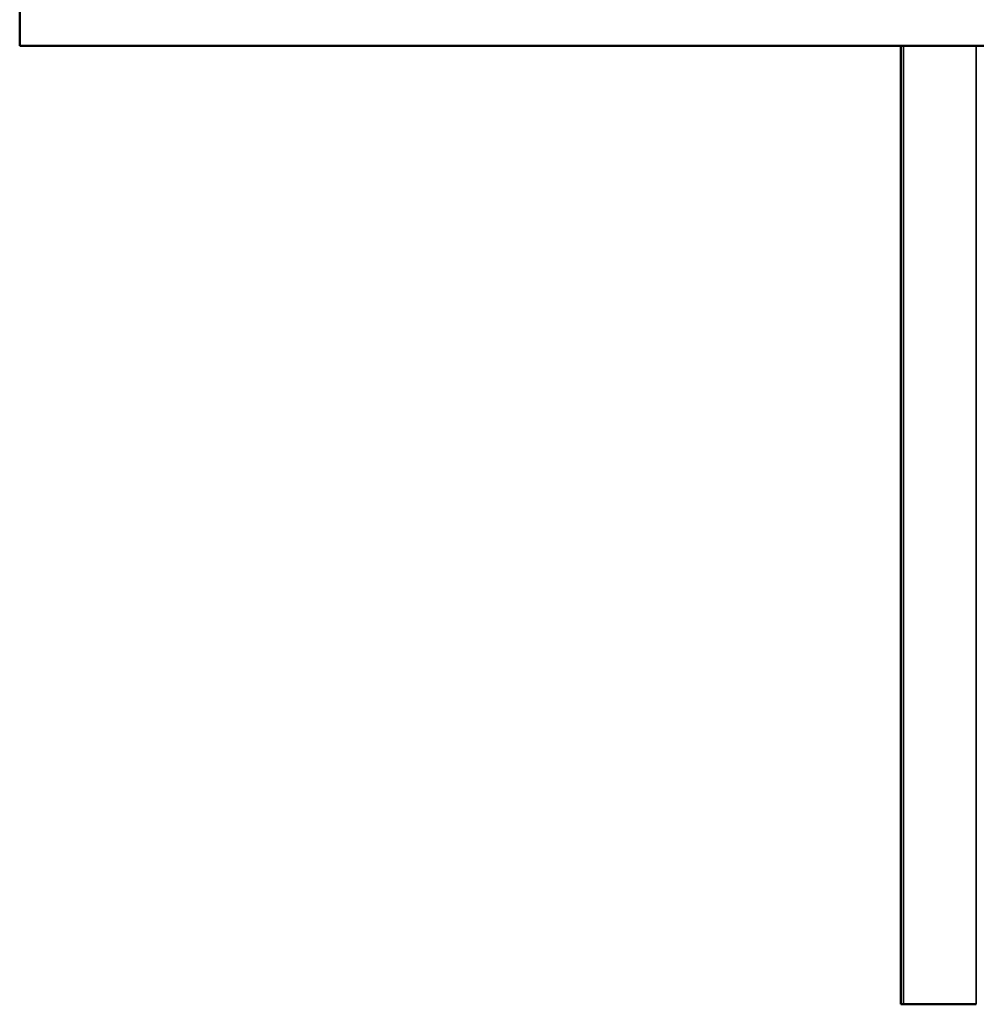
# Paper-space layout 'Sheet_1' of a CAD drawing. Header units: millimetres. Extents: x 0 to 118, y 0 to 118.
# Tile 80 of 175: x 56.25 to 58.18, y 7.56 to 9.55. Entities that reach past the tile are written whole.
import ezdxf

# ---------------------------------------------------------------- set-up
doc = ezdxf.new("R2010")
doc.units = ezdxf.units.MM
doc.layers.add('Visible (ANSI)', color=7, linetype='Continuous', lineweight=50)
doc.layers.add('Visible Narrow (ANSI)', color=7, linetype='Continuous', lineweight=35)

psp = doc.layouts.new('Sheet_1')

# ---------------------------------------------------------------- linework, layer by layer
at = {"layer": 'Visible (ANSI)'}
for p, q in [((56.25023, 9.49422), (56.25023, 9.61233)), ((65.30535, 9.49422), (56.25023, 9.49422)), ((58.02759, 9.49422), (58.02759, 7.56114)), ((58.03298, 7.56114), (58.02759, 7.56114)), ((58.17954, 7.56114), (58.03298, 7.56114))]:
    psp.add_line(p, q, dxfattribs=at)
at = {"layer": 'Visible Narrow (ANSI)'}
for p, q in [((58.03298, 7.56114), (58.03298, 9.49422)), ((58.17954, 7.56114), (58.17954, 9.49422))]:
    psp.add_line(p, q, dxfattribs=at)

doc.saveas('drawing.dxf')
